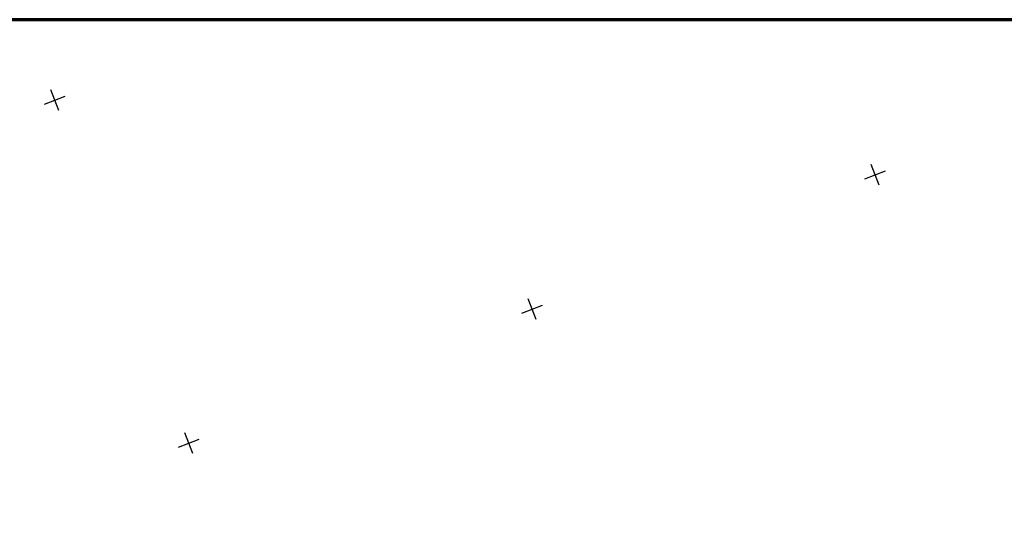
# Model space of a CAD drawing. Header units: millimetres. Extents: x -10 to 1169, y 1 to 1686.
# Tile 158 of 224: x 214 to 348, y 1265 to 1332. Entities that reach past the tile are written whole.
import ezdxf

# ---------------------------------------------------------------- set-up
doc = ezdxf.new("R2010")
doc.units = ezdxf.units.MM
doc.layers.add('COORDS', color=7, linetype='Continuous')
doc.layers.add('Листы', color=7, linetype='Continuous')

msp = doc.modelspace()

# ---------------------------------------------------------------- linework, layer by layer
at = {"layer": 'COORDS', "lineweight": -2}
for p, q in [((217.26601, 1320.85307), (220.06014, 1321.94524)), ((219.20916, 1320.00209), (218.11699, 1322.79622)), ((330.54966, 1309.83878), (329.45749, 1312.63291)), ((328.60651, 1310.68976), (331.40064, 1311.78192)), ((282.03765, 1292.48698), (284.83178, 1293.57915)), ((283.9808, 1291.636), (282.88863, 1294.43013)), ((237.41193, 1273.43322), (236.31977, 1276.22736)), ((235.46878, 1274.28421), (238.26292, 1275.37637))]:
    msp.add_line(p, q, dxfattribs=at)
at = {"layer": 'Листы', "lineweight": 70, "ltscale": 200}
msp.add_lwpolyline([(1167.09237, 1332.30798), (-9.65295, 1332.30798), (-9.65295, 1046.42792), (1167.09237, 1046.42792)], close=True, dxfattribs=at)

doc.saveas('drawing.dxf')
